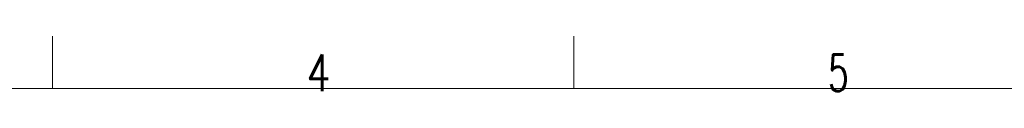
# Model space of a CAD drawing. Header units: inches. Extents: x 0 to 20790, y -12 to 14700.
# Tile 85 of 132: x 5035 to 8340, y 14513 to 14700. Entities that reach past the tile are written whole.
import ezdxf

# ---------------------------------------------------------------- set-up
doc = ezdxf.new("R2010")
doc.units = ezdxf.units.IN
doc.layers.add('210', color=7, linetype='Continuous', true_color=0xffffff)
doc.styles.add('latin_extended', font='simplex.shx')

msp = doc.modelspace()

# ---------------------------------------------------------------- linework, layer by layer
at = {"layer": '210', "color": 7, "linetype": 'Continuous', "lineweight": 18}
for p, q in [((5145, 14525), (5145, 14700)), ((6895, 14525), (6895, 14700)), ((175, 14525), (20615, 14525))]:
    msp.add_line(p, q, dxfattribs=at)

# ---------------------------------------------------------------- texts
at = {"layer": '210', "color": 211, "linetype": 'Continuous', "lineweight": 18, "char_height": 122.5, "attachment_point": 7, "line_spacing_factor": 0.963855, "style": 'latin_extended'}
for s, insert in [('\\W0.7656;4', (5998.412, 14515.64)), ('\\W0.6563;5', (7748.412, 14515.64))]:
    msp.add_mtext(s, dxfattribs=dict(at, insert=insert))

doc.saveas('drawing.dxf')
